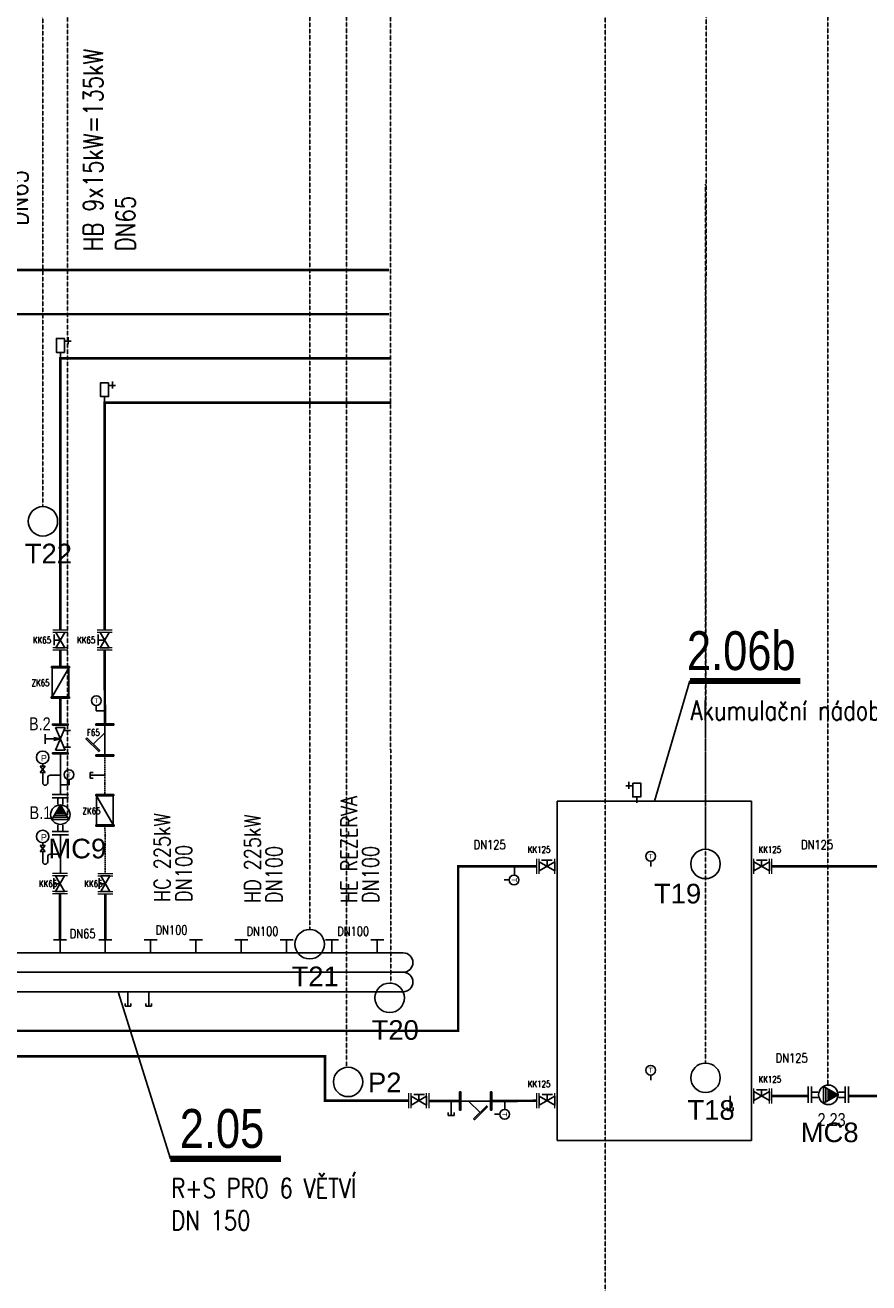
# Model space of a CAD drawing. Header units: millimetres. Extents: x -29085 to 3627694, y -159961 to 2281735.
# Tile 55 of 229: x 169428 to 178027, y -142150 to -129339. Entities that reach past the tile are written whole.
import ezdxf
from ezdxf.enums import TextEntityAlignment as Align

# ---------------------------------------------------------------- set-up
doc = ezdxf.new("R2010")
doc.units = ezdxf.units.MM
for name, pattern in [('DASHED', [19.05, 12.7, -6.35]), ('ČÁRKOVANÁ', [19.05, 12.7, -6.35]), ('ČÁRKOVANÁ2', [0.375, 0.25, -0.125])]:
    doc.linetypes.add(name, pattern=pattern)
for name, color, linetype in [('CH_armatury', 7, 'Continuous'), ('G armatury', 7, 'Continuous'), ('NWT_UT_POZICE', 32, 'Continuous'), ('NWT_UT_PRIV', 1, 'Continuous'), ('NWT_UT_TEXT', 90, 'Continuous'), ('NWT_UT_ZARIZENI', 4, 'Continuous'), ('NWT_UT_ZPÁT', 150, 'DASHED'), ('Přístroje MaR', 1, 'Continuous'), ('UT_POZICE', 1, 'Continuous'), ('UT_TEXT', 90, 'Continuous')]:
    doc.layers.add(name, color=color, linetype=linetype)
doc.layers.add('G-TECHOLOGIE', color=6, linetype='Continuous', lineweight=20)
doc.layers.add('NEKO_armatury', color=7, linetype='Continuous', lineweight=25)
doc.styles.add('ARIAL', font='arial.ttf', dxfattribs={"width": 0.8})
doc.styles.add('ROMANS', font='romans.shx', dxfattribs={"width": 0.8})
doc.styles.get("Standard").update_dxf_attribs({"font": 'arial.ttf'})

# ---------------------------------------------------------------- blocks, each defined once
blk = doc.blocks.new('Vypouštěcí ventil')
at = {"layer": 'NEKO_armatury', "color": 0, "lineweight": -3}
for p, q in [((0, 0), (0, -5)), ((-1, -5), (-1, -4)), ((1, -5), (1, -4)), ((0, -5), (-1, -5)), ((0, -5), (1, -5))]:
    blk.add_line(p, q, dxfattribs=at)
blk = doc.blocks.new('TEPLOMĚR')
at = {"layer": 'NEKO_armatury', "color": 0, "lineweight": -3}
blk.add_line((0, 3.75), (0, 1.07), dxfattribs=at)
blk.add_circle((0, 6.25), 2.5, dxfattribs=at)
blk.add_text('T', height=2.5, dxfattribs=at).set_placement((0, 6.25), align=Align.MIDDLE_CENTER)
blk = doc.blocks.new('A$C64BC6BFD')
at = {"layer": 'CH_armatury'}
for p, q in [((-239.1, 32.5), (-239.1, -32.5)), ((-10, 0), (-239.1, 0)), ((-10, 32.5), (-10, -32.5)), ((-69.8, -0.1), (-158.3, -88.4))]:
    blk.add_line(p, q, dxfattribs=at)
for points in [[(-239.1, -70), (-249.1, -70), (-249.1, 70), (-239.1, 70)], [(0, -70), (-10, -70), (-10, 70), (0, 70)], [(-108.8, -137.9), (-115.8, -145), (-214.8, -46), (-207.8, -38.9)]]:
    blk.add_lwpolyline(points, close=True, dxfattribs=at)
blk = doc.blocks.new('A$C04BD0CC1')
at = {"layer": 'NEKO_armatury', "ltscale": 40}
for p, q in [((-62, 267), (-166, 267)), ((-123, 327), (-123, 219)), ((0, 93), (0, 0))]:
    blk.add_line(p, q, dxfattribs=at)
blk.add_lwpolyline([(-62, 307), (62, 307), (62, 93), (-62, 93)], close=True, dxfattribs=at)
blk = doc.blocks.new('MANOMETR SMYČKA')
at = {"layer": 'NEKO_armatury', "lineweight": -3}
for p, q in [((-7.8, 4.55), (-10.4, 4.55)), ((-10.4, 1.3), (-7.8, 4.55)), ((-7.8, 1.3), (-10.4, 4.55)), ((-10.4, 1.3), (-7.8, 1.3)), ((-9.1, 5.85), (-9.1, 4.55)), ((-9.1, 4.55), (-7.8, 4.55)), ((-9.1, 1.3), (-9.1, -3.9)), ((-5.2, 0), (0, 0)), ((-7.8, -5.2), (-7.8, -5.2)), ((-6.5, -3.9), (-6.5, -1.3))]:
    blk.add_line(p, q, dxfattribs=at)
blk.add_circle((-9.1, 9.1), 3.25, dxfattribs=at)
for centre, start, end in [((-7.8, -3.9), 180, 270), ((-7.8, -3.9), 270, 0), ((-5.2, -1.3), 90, 180)]:
    blk.add_arc(centre, 1.3, start, end, dxfattribs=at)
at = {"color": 7}
blk.add_text('P', height=3.35, dxfattribs=at).set_placement((-10.06, 7.04))
blk = doc.blocks.new('ČERPADLO S PLYNULOU ZMĚNOU OTÁČEK (PŘÍRUBOVÉ)')
at = {"layer": 'NEKO_armatury', "lineweight": -3}
blk.add_hatch(color=256, dxfattribs=at).paths.add_polyline_path([(26043.94, 27754.68), (26042.58, 27752.34), (26045.29, 27752.34)])
for p, q in [((26040.79, 27758.68), (26047.09, 27758.68)), ((26047.09, 27757.43), (26040.79, 27757.43)), ((26043.94, 27757.43), (26042.06, 27757.43)), ((26043.94, 27757.43), (26042.94, 27757.43)), ((26042.94, 27757.43), (26042.94, 27755.01)), ((26043.94, 27757.43), (26045.81, 27757.43)), ((26043.94, 27757.43), (26047.09, 27757.43)), ((26043.94, 27757.43), (26044.94, 27757.43)), ((26044.94, 27757.43), (26044.94, 27755.01)), ((26040.69, 27749.05), (26043.94, 27754.68)), ((26042.46, 27752.13), (26045.41, 27752.13)), ((26042.58, 27752.34), (26045.29, 27752.34)), ((26043.94, 27754.68), (26047.19, 27749.05)), ((26040.69, 27749.05), (26047.19, 27749.05)), ((26041.2, 27749.95), (26046.67, 27749.95)), ((26041.69, 27750.8), (26046.18, 27750.8)), ((26042.12, 27751.53), (26045.76, 27751.53)), ((26047.09, 27744.43), (26040.79, 27744.43)), ((26040.79, 27743.18), (26047.09, 27743.18)), ((26043.94, 27744.43), (26042.06, 27744.43)), ((26042.94, 27744.43), (26042.94, 27746.84)), ((26043.94, 27744.43), (26042.94, 27744.43)), ((26043.94, 27744.43), (26045.81, 27744.43)), ((26043.94, 27744.43), (26047.09, 27744.43)), ((26043.94, 27744.43), (26044.94, 27744.43)), ((26044.94, 27744.43), (26044.94, 27746.84))]:
    blk.add_line(p, q, dxfattribs=at)
blk.add_circle((26043.94, 27750.93), 3.75, dxfattribs=at)
blk = doc.blocks.new('ČERPADLO-E PŘÍBUBOVÉ')
at = {"layer": 'NEKO_armatury', "lineweight": -3}
blk.add_blockref('ČERPADLO S PLYNULOU ZMĚNOU OTÁČEK (PŘÍRUBOVÉ)', (-26043.94, -27743.18), dxfattribs=at)
blk = doc.blocks.new('RUČNÍ REGULAČNÍ VENTIL PŘÍRUBOVÝ')
at = {"layer": 'NEKO_armatury', "color": 0, "lineweight": -3}
for p, q in [((-3.08, 10.75), (3.08, 10.75)), ((-1.88, 9.75), (1.88, 9.75)), ((-1.88, 1), (1.88, 9.75)), ((-1.88, 9.75), (1.88, 1)), ((1.88, 9.75), (1.39, 8.6)), ((-5.9, 5.38), (-5.9, 7.25)), ((-2.5, 5.38), (-5.9, 5.38)), ((-5.9, 5.38), (-5.9, 3.5)), ((-2.5, 5.99), (0, 5.38)), ((-2.5, 4.74), (0, 5.38)), ((0, 5.38), (-2.5, 5.38)), ((1.39, 8.6), (3.89, 8.6)), ((-3.08, 0), (3.08, 0)), ((-1.88, 1), (1.88, 1)), ((1.88, 1), (1.4, 2.16)), ((1.4, 2.16), (3.9, 2.16))]:
    blk.add_line(p, q, dxfattribs=at)
at = {"layer": 'NEKO_armatury', "color": 0}
for points in [[(-3.08, 10.75), (-3.08, 11.15), (3.08, 11.15), (3.08, 10.75), (-3.08, 10.75)], [(-3.08, -0.4), (-3.08, 0), (3.08, 0), (3.08, -0.4), (-3.08, -0.4)]]:
    blk.add_lwpolyline(points, dxfattribs=at)
blk = doc.blocks.new('A$C00DB090D')
at = {"layer": 'CH_armatury', "color": 0}
for p, q in [((71.7, 244.6), (-68.3, 244.6)), ((-68.3, 244.6), (-68.3, 234.6)), ((71.7, 234.6), (-68.3, 234.6)), ((-63.1, 234.6), (-63.1, 10)), ((66.6, 234.6), (-63.1, 10)), ((53, 234.6), (-49.5, 234.6)), ((66.6, 234.6), (66.6, 10)), ((71.7, 234.6), (71.7, 244.6)), ((70, 10), (-70, 10)), ((-70, 10), (-70, 0)), ((70, 0), (-70, 0)), ((51.2, 0), (-51.2, 0)), ((70, 0), (70, 10))]:
    blk.add_line(p, q, dxfattribs=at)

msp = doc.modelspace()

# ---------------------------------------------------------------- linework, layer by layer
at = {"color": 251}
for points in [[(176830.8, -140698.3), (176830.8, -137243.6), (174850.8, -137243.6), (174850.8, -140698.3)], [(176830.8, -140698.3), (174850.8, -140698.3)]]:
    msp.add_lwpolyline(points, dxfattribs=at)
at = {"layer": 'CH_armatury', "color": 251}
for p, q in [((170239.6, -136547), (170123, -136663.8)), ((170282.6, -136468.1), (170196.8, -136468.1)), ((170239.7, -136468.1), (170239.7, -136770.5)), ((170282.6, -136770.5), (170196.8, -136770.5)), ((170147.3, -137176.4), (170332.1, -137176.4)), ((170147.3, -137189.6), (170147.3, -137176.4)), ((170147.3, -137189.6), (170332.1, -137189.6)), ((170154.1, -137189.6), (170154.1, -137486.1)), ((170154.1, -137189.6), (170325.3, -137486.1)), ((170172.1, -137189.6), (170307.4, -137189.6)), ((170325.3, -137189.6), (170325.3, -137486.1)), ((170332.1, -137176.4), (170332.1, -137189.6)), ((170149.6, -137486.1), (170334.4, -137486.1)), ((170149.6, -137499.3), (170149.6, -137486.1)), ((170149.6, -137499.3), (170334.4, -137499.3)), ((170174.4, -137499.3), (170309.7, -137499.3)), ((170334.4, -137486.1), (170334.4, -137499.3))]:
    msp.add_line(p, q, dxfattribs=at)
for points in [[(170147.3, -136454.9), (170147.3, -136468.1), (170332.1, -136468.1), (170332.1, -136454.9)], [(170057.7, -136598.5), (170048.4, -136607.8), (170179.1, -136738.5), (170188.4, -136729.1)], [(170147.3, -136770.5), (170147.3, -136783.7), (170332.1, -136783.7), (170332.1, -136770.5)]]:
    msp.add_lwpolyline(points, close=True, dxfattribs=at)
at = {"layer": 'G armatury', "color": 251}
for p, q in [((169741.6, -135524.1), (169833, -135682.4)), ((169741.6, -135682.4), (169833, -135524.1)), ((170192.5, -135524.1), (170283.8, -135682.4)), ((170192.5, -135682.4), (170283.8, -135524.1)), ((169722.8, -135654.8), (169722.8, -135547.1)), ((169787.3, -135603.3), (169722.8, -135603.3)), ((170173.6, -135654.8), (170173.6, -135547.1)), ((170238.1, -135603.3), (170173.6, -135603.3)), ((169741.6, -135682.4), (169833, -135682.4)), ((170192.5, -135682.4), (170283.8, -135682.4)), ((174799.1, -137843.2), (174691.4, -137843.2)), ((174747.6, -137907.8), (174747.6, -137843.2)), ((176882.5, -137843.2), (176990.2, -137843.2)), ((176934.1, -137907.8), (176934.1, -137843.2)), ((174668.4, -137862.1), (174668.4, -137953.4)), ((174668.4, -137862.1), (174826.7, -137953.4)), ((174826.7, -137862.1), (174668.4, -137953.4)), ((174826.7, -137862.1), (174826.7, -137953.4)), ((177013.2, -137862.1), (176854.9, -137953.4)), ((176854.9, -137862.1), (176854.9, -137953.4)), ((176854.9, -137862.1), (177013.2, -137953.4)), ((177013.2, -137862.1), (177013.2, -137953.4)), ((169719.2, -138136.4), (169719.2, -138028.7)), ((169783.7, -138084.8), (169719.2, -138084.8)), ((169738, -138005.7), (169829.3, -138005.7)), ((169738, -138005.7), (169829.3, -138164)), ((169738, -138164), (169829.3, -138005.7)), ((170181.2, -138136.4), (170181.2, -138028.7)), ((170245.7, -138084.8), (170181.2, -138084.8)), ((170291.3, -138005.7), (170200, -138005.7)), ((170291.3, -138005.7), (170200, -138164)), ((170291.3, -138164), (170200, -138005.7)), ((169738, -138164), (169829.3, -138164)), ((170291.3, -138164), (170200, -138164)), ((173520.3, -140249.6), (173362, -140341)), ((173362, -140249.6), (173362, -140341)), ((173362, -140249.6), (173520.3, -140341)), ((173389.6, -140230.8), (173497.3, -140230.8)), ((173441.2, -140295.3), (173441.2, -140230.8)), ((173520.3, -140249.6), (173520.3, -140341)), ((174826.7, -140249.6), (174668.4, -140341)), ((174668.4, -140249.6), (174668.4, -140341)), ((174668.4, -140249.6), (174826.7, -140341)), ((174696, -140230.8), (174803.7, -140230.8)), ((174747.6, -140295.3), (174747.6, -140230.8)), ((174826.7, -140249.6), (174826.7, -140341)), ((177013.2, -140202.3), (176854.9, -140293.6)), ((176854.9, -140202.3), (176854.9, -140293.6)), ((176854.9, -140202.3), (177013.2, -140293.6)), ((176882.5, -140183.4), (176990.2, -140183.4)), ((176934.1, -140247.9), (176934.1, -140183.4)), ((177013.2, -140202.3), (177013.2, -140293.6))]:
    msp.add_line(p, q, dxfattribs=at)
at = {"layer": 'G-TECHOLOGIE', "color": 251}
for p, q in [((169863.4, -135500), (169711.2, -135500)), ((169863.4, -135524.1), (169711.2, -135524.1)), ((170314.3, -135500), (170162, -135500)), ((170314.3, -135524.1), (170162, -135524.1)), ((169863.4, -135682.4), (169711.2, -135682.4)), ((169863.4, -135706.5), (169711.2, -135706.5)), ((169863.4, -135706.5), (169711.2, -135706.5)), ((170314.3, -135682.4), (170162, -135682.4)), ((170314.3, -135706.5), (170162, -135706.5)), ((170314.3, -135706.5), (170162, -135706.5)), ((174644.3, -137983.9), (174644.3, -137831.6)), ((174668.4, -137983.9), (174668.4, -137831.6)), ((174668.4, -137983.9), (174668.4, -137831.6)), ((174668.4, -137983.9), (174668.4, -137831.6)), ((174826.7, -137983.9), (174826.7, -137831.6)), ((174850.8, -137983.9), (174850.8, -137831.6)), ((174850.8, -137983.9), (174850.8, -137831.6)), ((176830.8, -137983.9), (176830.8, -137831.6)), ((176830.8, -137983.9), (176830.8, -137831.6)), ((176854.9, -137983.9), (176854.9, -137831.6)), ((177013.2, -137983.9), (177013.2, -137831.6)), ((177013.2, -137983.9), (177013.2, -137831.6)), ((177013.2, -137983.9), (177013.2, -137831.6)), ((177037.3, -137983.9), (177037.3, -137831.6)), ((169859.8, -137981.6), (169707.5, -137981.6)), ((169859.8, -138005.7), (169707.5, -138005.7)), ((169859.8, -138005.7), (169707.5, -138005.7)), ((169859.8, -138005.7), (169707.5, -138005.7)), ((170169.5, -137981.6), (170321.8, -137981.6)), ((170169.5, -138005.7), (170321.8, -138005.7)), ((170169.5, -138005.7), (170321.8, -138005.7)), ((170169.5, -138005.7), (170321.8, -138005.7)), ((169859.8, -138164), (169707.5, -138164)), ((169859.8, -138188.1), (169707.5, -138188.1)), ((169859.8, -138188.1), (169707.5, -138188.1)), ((170169.5, -138164), (170321.8, -138164)), ((170169.5, -138188.1), (170321.8, -138188.1)), ((170169.5, -138188.1), (170321.8, -138188.1)), ((173337.9, -140371.4), (173337.9, -140219.2)), ((173337.9, -140371.4), (173337.9, -140219.2)), ((173362, -140371.4), (173362, -140219.2)), ((173520.3, -140371.4), (173520.3, -140219.2)), ((173520.3, -140371.4), (173520.3, -140219.2)), ((173520.3, -140371.4), (173520.3, -140219.2)), ((173544.4, -140371.4), (173544.4, -140219.2)), ((174644.3, -140371.4), (174644.3, -140219.2)), ((174644.3, -140371.4), (174644.3, -140219.2)), ((174668.4, -140371.4), (174668.4, -140219.2)), ((174826.7, -140371.4), (174826.7, -140219.2)), ((174826.7, -140371.4), (174826.7, -140219.2)), ((174826.7, -140371.4), (174826.7, -140219.2)), ((174850.8, -140371.4), (174850.8, -140219.2)), ((176830.8, -140324.1), (176830.8, -140171.8)), ((176830.8, -140324.1), (176830.8, -140171.8)), ((176854.9, -140324.1), (176854.9, -140171.8)), ((177013.2, -140324.1), (177013.2, -140171.8)), ((177013.2, -140324.1), (177013.2, -140171.8)), ((177013.2, -140324.1), (177013.2, -140171.8)), ((177037.3, -140324.1), (177037.3, -140171.8))]:
    msp.add_line(p, q, dxfattribs=at)
at = {"layer": 'NEKO_armatury', "color": 251}
for p, q in [((170153.5, -136321.9), (170242, -136321.9)), ((169875.8, -137075.5), (169787.3, -137075.5))]:
    msp.add_line(p, q, dxfattribs=at)
for points in [[(174414.1, -137996.3), (174414.1, -137907.8)], [(174317.5, -140383.8), (174317.5, -140295.3)]]:
    msp.add_lwpolyline(points, dxfattribs=at)
at = {"layer": 'NWT_UT_PRIV', "color": 251}
for p, q in [((169787.3, -137176.4), (169787.3, -136749.4)), ((169787.3, -137981.6), (169787.3, -137585.6))]:
    msp.add_line(p, q, dxfattribs=at)
at = {"layer": 'NWT_UT_PRIV', "color": 251, "const_width": 26.4}
for points in [[(168863.3, -135500), (168863.3, -131831.8), (173138.3, -131831.8)], [(169787.3, -135500), (169787.3, -132733.4), (173160.7, -132733.4)], [(169787.3, -135870.5), (169787.3, -135706.5)], [(169787.3, -136457.5), (169787.3, -136193.5)], [(174644.3, -137907.8), (173841.8, -137907.8), (173841.8, -139582.8), (166856, -139582.8), (166856, -138411.7), (167473.7, -138411.7), (167473.7, -138656.3)], [(178125.7, -137907.8), (177037.3, -137907.8)], [(169783.7, -138188.1), (169783.7, -138656.3)]]:
    msp.add_lwpolyline(points, dxfattribs=at)
at = {"layer": 'NWT_UT_TEXT', "color": 251}
for points in [[(176202.7, -136019.4), (175840.8, -137243.6)], [(170909.3, -140886.5), (170377.7, -139184.3)]]:
    msp.add_lwpolyline(points, dxfattribs=at)
at = {"layer": 'NWT_UT_TEXT', "color": 251, "const_width": 62.6}
for points in [[(176202.7, -136019.4), (177328.6, -136019.4)], [(170909.3, -140886.5), (172035.3, -140886.5)]]:
    msp.add_lwpolyline(points, dxfattribs=at)
at = {"layer": 'NWT_UT_ZARIZENI', "color": 251}
for points in [[(169717.7, -138656.3), (169849.7, -138656.3)], [(169717.7, -138656.3), (169849.7, -138656.3)], [(169783.7, -138788.3), (169783.7, -138656.3)], [(170179.7, -138656.3), (170311.7, -138656.3)], [(170245.7, -138788.3), (170245.7, -138656.3)], [(170641.7, -138656.3), (170773.7, -138656.3)], [(170707.7, -138788.3), (170707.7, -138656.3)], [(171103.7, -138656.3), (171235.7, -138656.3)], [(171169.7, -138788.3), (171169.7, -138656.3)], [(171565.7, -138656.3), (171697.7, -138656.3)], [(171631.7, -138788.3), (171631.7, -138656.3)], [(172027.7, -138656.3), (172159.7, -138656.3)], [(172093.7, -138788.3), (172093.7, -138656.3)], [(172489.7, -138656.3), (172621.7, -138656.3)], [(172555.7, -138788.3), (172555.7, -138656.3)], [(172951.7, -138656.3), (173083.7, -138656.3)], [(173017.7, -138788.3), (173017.7, -138656.3)], [(167209.7, -138788.3), (173281.7, -138788.3)], [(167209.7, -138986.3), (173281.7, -138986.3)], [(167473.7, -139184.3), (173281.7, -139184.3)]]:
    msp.add_lwpolyline(points, dxfattribs=at)
for centre in [(173281.7, -138887.3), (173281.7, -139085.3)]:
    msp.add_arc(centre, 99, 270, 90, dxfattribs=at)
at = {"layer": 'NWT_UT_ZPÁT', "color": 251}
for p, q in [((170239.7, -137176.4), (170239.7, -136783.7)), ((170242, -137499.3), (170245.7, -137981.6))]:
    msp.add_line(p, q, dxfattribs=at)
at = {"layer": 'NWT_UT_ZPÁT', "color": 251, "ltscale": 0.25, "const_width": 26.4}
for points in [[(169314.1, -135500), (169314.1, -132282.6), (173138.3, -132282.6)], [(170238.1, -135500), (170238.1, -133184.3), (173160.7, -133184.3)], [(173337.9, -140295.3), (173194.6, -140295.3), (172483.2, -140295.3), (172483.2, -139842.6), (167473.7, -139842.6), (167473.7, -139316.3)], [(177409.9, -140247.9), (177037.3, -140247.9)], [(178149.8, -140247.9), (177819.1, -140247.9)], [(173855.7, -140297.6), (173544.4, -140297.6)], [(174184.5, -140297.6), (174644.3, -140295.3)]]:
    msp.add_lwpolyline(points, dxfattribs=at)
at = {"layer": 'NWT_UT_ZPÁT', "color": 251, "const_width": 26.4}
for points in [[(170242, -136454.9), (170238.1, -135706.5)], [(170245.7, -138188.1), (170245.7, -138656.3)]]:
    msp.add_lwpolyline(points, dxfattribs=at)
at = {"layer": 'Přístroje MaR', "linetype": 'ČÁRKOVANÁ2'}
for p, q in [((169609.8, -134243.1), (169609.2, -121460.8, 31126)), ((172328.6, -138550.6), (172331.9, -121460.8, 31126)), ((172702.5, -139954.2), (172706.2, -121460.8, 31126)), ((173154.4, -139097), (173148.7, -121460.8, 31126)), ((176362.8, -137732.9), (176375.4, -121460.8, 31126)), ((169859.5, -137406.9), (169861.6, -122460.8, 31126)), ((175338, -143593.3), (175338, -122460.8, 31126)), ((177609.8, -140135.7), (177609.8, -124458, 7364.4)), ((176362.8, -139911), (176362.8, -130960.3))]:
    msp.add_line(p, q, dxfattribs=at)
at = {"layer": 'Přístroje MaR'}
for centre in [(169609.8, -134393.1), (176362.8, -137882.9), (172328.6, -138700.6), (173143.9, -139246.6), (172719.7, -140103.2), (176362.8, -140061)]:
    msp.add_circle(centre, 150, dxfattribs=at)

# ---------------------------------------------------------------- block references
at = {"color": 251, "xscale": -1.32, "yscale": 1.32, "zscale": 1.32}
msp.add_blockref('A$C64BC6BFD', (173855.7, -140297.6), dxfattribs=at)
at = {"layer": 'NEKO_armatury', "color": 251, "ltscale": 40, "yscale": 0.66, "zscale": 0.66}
for p, xscale in [((169787.3, -132733.4), -0.66), ((170238.1, -133184.3), -0.66), ((175660.9, -137261.9), 0.66)]:
    msp.add_blockref('A$C04BD0CC1', p, dxfattribs=dict(at, xscale=xscale))
at = {"layer": 'NEKO_armatury', "color": 251, "linetype": 'ČÁRKOVANÁ', "xscale": 1.32, "yscale": 1.32, "zscale": 1.32, "rotation": 359.9999992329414}
msp.add_blockref('A$C00DB090D', (169787.3, -136193.5), dxfattribs=at)
at = {"layer": 'NEKO_armatury', "color": 251}
for name, p, xscale, yscale, zscale in [('TEPLOMĚR', (170153.5, -136343.1), -19.8, 19.8, 19.8), ('TEPLOMĚR', (175803.6, -137929), 19.8, 19.8, 19.8), ('Vypouštěcí ventil', (170476.7, -139184.3), -29.7, 29.7, 29.7), ('Vypouštěcí ventil', (170688, -139184.3), -29.7, 29.7, 29.7), ('TEPLOMĚR', (175803.6, -140107.7), 19.8, 19.8, 19.8), ('Vypouštěcí ventil', (176613.7, -140245.5), 29.7, 29.7, 29.7), ('Vypouštěcí ventil', (173770, -140297.6), 29.7, 29.7, 29.7)]:
    msp.add_blockref(name, p, dxfattribs=dict(at, xscale=xscale, yscale=yscale, zscale=zscale))
for name, p, xscale, yscale, zscale, rotation in [('RUČNÍ REGULAČNÍ VENTIL PŘÍRUBOVÝ', (169787.3, -136751.9), 26.4, 26.4, 26.4, 359.9999992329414), ('MANOMETR SMYČKA', (169787.3, -136978.4), 19.8, 19.8, 19.8, 359.9999992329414), ('TEPLOMĚR', (169875.8, -137096.7), 19.8, 19.8, 19.8, 359.9999992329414), ('Vypouštěcí ventil', (170239.7, -136980.1), -29.7, 29.7, 29.7, 270), ('MANOMETR SMYČKA', (169787.3, -137783.6), 19.8, 19.8, 19.8, 359.9999992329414), ('TEPLOMĚR', (174287.7, -138045.8), 19.8, 19.8, 19.8, 270), ('ČERPADLO-E PŘÍBUBOVÉ', (177409.9, -140234.7), 26.4, 26.4, 26.4, 270), ('TEPLOMĚR', (174191, -140433.3), 19.8, 19.8, 19.8, 270)]:
    msp.add_blockref(name, p, dxfattribs=dict(at, xscale=xscale, yscale=yscale, zscale=zscale, rotation=rotation))
at = {"layer": 'NEKO_armatury', "color": 10, "xscale": 26.4, "yscale": 26.4, "zscale": 26.4, "rotation": 359.9999992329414}
msp.add_blockref('ČERPADLO-E PŘÍBUBOVÉ', (169787.3, -137585.6), dxfattribs=at)

# ---------------------------------------------------------------- texts
at = {"layer": 'NWT_UT_POZICE', "color": 251, "style": 'ARIAL', "width": 0.8}
for s, p in [('2.06b', (176173, -135908.4)), ('2.05', (171004.2, -140775.4))]:
    msp.add_text(s, height=396, rotation=359.9994, dxfattribs=at).set_placement(p)
at = {"layer": 'NWT_UT_TEXT', "color": 251, "char_height": 198, "attachment_point": 1, "style": 'ROMANS'}
for s, width, heights, insert, own_width in [('Akumulační nádoba 1,5m3', 2225.336, [0], (176209.1, -136219), 2937.443), ('R+S PRO 6 VĚTVÍ\\PDN 150', 2433.951, [664.7], (170915.7, -141086), 3212.815)]:
    msp.add_mtext_dynamic_manual_height_columns(s, width=width, gutter_width=12.5, heights=heights, dxfattribs=dict(at, insert=insert)).dxf.set("width", own_width)
at = {"layer": 'Přístroje MaR'}
for s, p in [('T22', (169424.8, -134820.9)), ('T19', (175837, -138285.1)), ('T21', (172143.6, -139128.4)), ('T20', (172958.9, -139674.3)), ('P2', (172922.6, -140208.3)), ('T18', (176177.8, -140488.7))]:
    msp.add_text(s, height=200, dxfattribs=at).set_placement(p)
for s, p in [('MC9', (170254.8, -137826.1)), ('MC8', (177922.3, -140716.9))]:
    msp.add_text(s, height=200, dxfattribs=at).set_placement(p, align=Align.RIGHT)
at = {"layer": 'UT_POZICE', "color": 251, "linetype": 'Continuous', "style": 'ARIAL', "width": 0.8}
for s, p in [('B.2', (169467.6, -136521.6)), ('B.1', (169473.4, -137426.6))]:
    msp.add_text(s, height=132, rotation=0.0006, dxfattribs=at).set_placement(p)
at = {"layer": 'UT_POZICE', "color": 251, "insert": (177790.8, -140421), "char_height": 132, "width": 357.825, "attachment_point": 3, "rotation": 0.0006, "style": 'ARIAL'}
msp.add_mtext('2.23', dxfattribs=at)
at = {"layer": 'UT_TEXT', "color": 251, "linetype": 'Continuous', "style": 'ROMANS', "width": 0.8}
for s, p in [('F65', (170057.4, -136576.5)), ('ZK65', (170012.6, -137376.8)), ('KK65', (169569.1, -138117.2)), ('KK65', (170031.1, -138117.2))]:
    msp.add_text(s, height=66, dxfattribs=at).set_placement(p)
at = {"layer": 'UT_TEXT', "color": 251, "char_height": 198, "attachment_point": 7, "rotation": 90, "style": 'ROMANS'}
for s, insert in [('\\A1;\\pxql;HA 6x15kW=90kW\\PDN65', (169457.3, -131380.2)), ('\\A1;\\pxql;HB 9x15kW=135kW\\PDN65', (170549.6, -131640.6))]:
    msp.add_mtext_dynamic_manual_height_columns(s, width=1527.363, gutter_width=755.6, heights=[1425.4], dxfattribs=dict(at, insert=insert)).dxf.set("width", 2016.119)
at = {"layer": 'UT_TEXT', "color": 251, "style": 'ROMANS'}
for s, insert, char_height, attachment_point in [('\\pxql;KK65', (169820.5, -135569.6), 66, 3), ('\\pxql;KK65', (170271.3, -135569.6), 66, 3), ('\\pxql,t2;ZK65', (169807.6, -136004.9), 66, 3), ('\\pxql;DN125', (173998.9, -137641.1), 92.4, 1), ('\\pxql;KK125', (174864.6, -137703.7), 66, 3), ('\\pxql;KK125', (177215.8, -137703.7), 66, 3), ('\\pxql;DN125', (177336.1, -137641.1), 92.4, 1), ('\\pxql;DN65', (170196.6, -138546.2), 92.4, 3), ('\\pxql;DN100', (171070.9, -138509.8), 92.4, 3), ('\\pxql;DN100', (171998.1, -138522), 92.4, 3), ('\\pxql;DN100', (172922.1, -138522), 92.4, 3), ('\\pxql;DN125', (177076.8, -139813), 92.4, 1), ('\\pxql;KK125', (174864.6, -140091.2), 66, 3), ('\\pxql;KK125', (177215.8, -140043.9), 66, 3)]:
    msp.add_mtext_dynamic_manual_height_columns(s, width=237.65, gutter_width=12.5, heights=[0], dxfattribs=dict(at, insert=insert, char_height=char_height, attachment_point=attachment_point)).dxf.set("width", 313.698)
at = {"layer": 'UT_TEXT', "color": 251, "char_height": 165, "attachment_point": 7, "rotation": 90, "line_spacing_factor": 0.8, "style": 'ROMANS'}
for s, heights, insert in [('\\A1;\\pxql;HE REZERVA \\PDN100', [709], (173031.5, -138282.3)), ('\\A1;\\pxql;HC 225kW\\PDN100', [1425.4], (171127.6, -138270.9)), ('\\A1;\\pxql;HD 225kW\\PDN100', [709], (172047.5, -138282.3))]:
    msp.add_mtext_dynamic_manual_height_columns(s, width=1527.363, gutter_width=755.6, heights=heights, dxfattribs=dict(at, insert=insert)).dxf.set("width", 2016.119)

doc.saveas('drawing.dxf')
